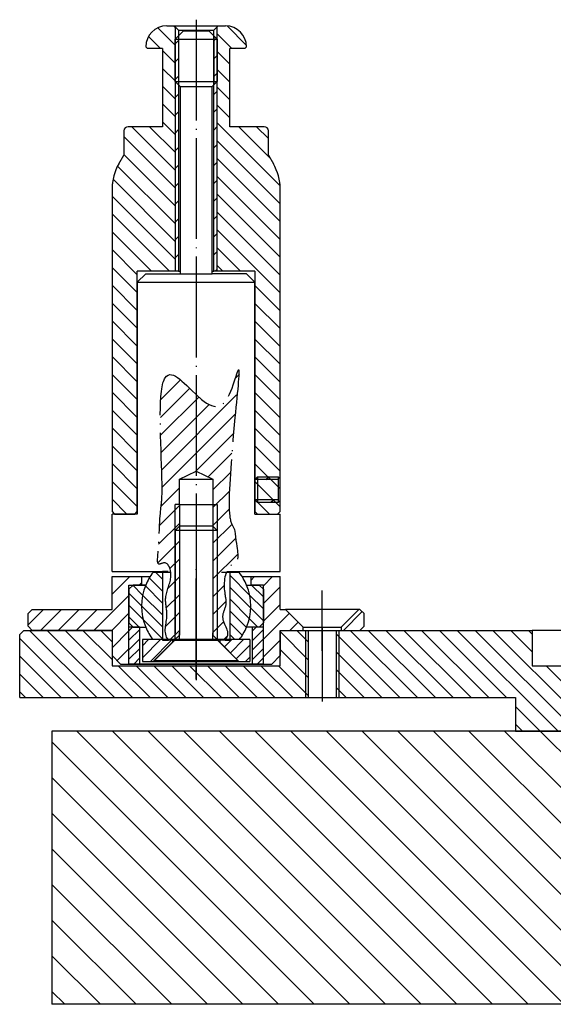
# Model space of a CAD drawing. Extents: x -1765 to 4890, y -3431 to 1272.
# Tile 23 of 189: x -334 to -270, y -2504 to -2387. Entities that reach past the tile are written whole.
import ezdxf

# ---------------------------------------------------------------- set-up
doc = ezdxf.new("R2010")
doc.units = 0
doc.linetypes.add('DOT_CENTER', pattern=[14, 12, -1, 0, -1])
doc.layers.get('0').update_dxf_attribs({"linetype": 'CONTINUOUS'})
doc.layers.add('1', color=7, linetype='CONTINUOUS')
pattern_1 = [(135, (0, 400), (-1.0606601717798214, -1.0606601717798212), [])]
pattern_2 = [(45, (-281.8060238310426, 299.6412016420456), (-1.0606601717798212, 1.0606601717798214), [])]
pattern_3 = [(45, (35.64475495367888, 151.78803662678), (-1.0606601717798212, 1.0606601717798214), [])]
pattern_4 = [(45, (-131.2110263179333, 280.6721068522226), (-0.7071067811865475, 0.7071067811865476), [])]
pattern_5 = [(45, (0, 400), (-0.565685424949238, 0.565685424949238), [])]
pattern_6 = [(135, (0, 400), (-0.7071067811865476, -0.7071067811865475), [])]

# ---------------------------------------------------------------- blocks, each defined once
blk = doc.blocks.new('HEADPLATE_TSK__104', base_point=(-330.1704800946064, -2504.251241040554))
at = {"layer": '1', "linetype": 'CONTINUOUS'}
h = blk.add_hatch(dxfattribs=at)
h.set_pattern_fill('USER', color=1, scale=3, angle=135, pattern_type=0)
h.set_pattern_definition([(135, (0, 400), (-2.121320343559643, -2.1213203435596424), [])])
h.paths.add_polyline_path([(-203.1704800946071, -2471.751241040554), (-217.9992900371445, -2471.751241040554), (-217.9992900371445, -2487.751241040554), (-220.4992900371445, -2488.551241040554), (-222.9992900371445, -2487.751241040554), (-222.9992900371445, -2471.751241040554), (-330.1704800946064, -2471.751241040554), (-330.1704800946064, -2504.251241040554), (-203.1704800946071, -2504.251241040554)])
at = {"color": 1, "linetype": 'CONTINUOUS'}
for p, q in [((-330.1704800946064, -2471.751241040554), (-330.1704800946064, -2504.251241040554)), ((-222.9992900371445, -2471.751241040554), (-330.1704800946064, -2471.751241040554)), ((-203.1704800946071, -2504.251241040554), (-330.1704800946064, -2504.251241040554))]:
    blk.add_line(p, q, dxfattribs=at)
blk = doc.blocks.new('E7018FA__105', base_point=(-94.80712395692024, -2451.751241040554))
blk.add_blockref('HEADPLATE_TSK__104', (-330.1704800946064, -2504.251241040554))
blk = doc.blocks.new('E7018C_512_ASSY__202', base_point=(-220.3000000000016, -2519.751241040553))
blk.add_blockref('E7018FA__105', (-94.80712395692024, -2451.751241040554))
blk = doc.blocks.new('SEC1__203', base_point=(-220.3000000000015, -2519.751241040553))
blk.add_blockref('E7018C_512_ASSY__202', (-220.3000000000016, -2519.751241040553))
blk = doc.blocks.new('SV__204', base_point=(-317.9992900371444, -2442.99146603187))
at = {"layer": '1', "linetype": 'CONTINUOUS'}
h = blk.add_hatch(dxfattribs=at)
h.set_pattern_fill('USER', color=4, scale=1.5, angle=135, pattern_type=0)
h.set_pattern_definition(pattern_1)
h.paths.add_polyline_path([(-299.6492900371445, -2467.751241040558), (-333.9992900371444, -2467.751241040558), (-333.9992900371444, -2460.251241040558), (-333.4992900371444, -2459.751241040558), (-322.9992900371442, -2459.751241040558), (-322.9992900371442, -2463.951241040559), (-302.9992900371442, -2463.951241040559), (-302.9992900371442, -2459.751241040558), (-299.6492900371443, -2459.751241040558)])
h = blk.add_hatch(dxfattribs=at)
h.set_pattern_fill('USER', color=4, scale=1.5, angle=135, pattern_type=0)
h.set_pattern_definition(pattern_1)
h.paths.add_polyline_path([(-249.9992900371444, -2471.751241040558), (-274.9992900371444, -2471.751241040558), (-274.9992900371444, -2467.751241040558), (-296.3492900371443, -2467.751241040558), (-296.3492900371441, -2459.751241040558), (-272.9992900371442, -2459.751241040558), (-272.9992900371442, -2463.951241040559), (-252.9992900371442, -2463.951241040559), (-252.9992900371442, -2459.751241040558), (-249.9992900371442, -2459.751241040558)])
h = blk.add_hatch(dxfattribs=at)
h.set_pattern_fill('USER', color=4, scale=1.5, angle=135, pattern_type=0)
h.set_pattern_definition(pattern_1)
h.paths.add_polyline_path([(-249.6492900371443, -2459.751241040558), (-249.9992900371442, -2459.751241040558), (-249.9992900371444, -2471.751241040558), (-249.6492900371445, -2471.751241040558)])
h = blk.add_hatch(dxfattribs=at)
h.set_pattern_fill('USER', color=4, scale=1.5, angle=135, pattern_type=0)
h.set_pattern_definition(pattern_1)
h.paths.add_polyline_path([(-245.9992900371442, -2459.751241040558), (-246.3492900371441, -2459.751241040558), (-246.3492900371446, -2471.751241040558), (-245.9992900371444, -2471.751241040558)])
h = blk.add_hatch(dxfattribs=at)
h.set_pattern_fill('USER', color=4, scale=1.5, angle=135, pattern_type=0)
h.set_pattern_definition(pattern_1)
h.paths.add_polyline_path([(-226.9992900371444, -2463.251241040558), (-235.9992900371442, -2463.251241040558), (-235.9992900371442, -2459.751241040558), (-245.9992900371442, -2459.751241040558), (-245.9992900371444, -2471.751241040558), (-223.9992900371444, -2471.751241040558), (-223.9992900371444, -2469.251241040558), (-226.9992900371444, -2469.251241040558)])
h = blk.add_hatch(dxfattribs=at)
h.set_pattern_fill('USER', color=4, scale=1.5, angle=135, pattern_type=0)
h.set_pattern_definition(pattern_1)
h.paths.add_polyline_path([(-213.9992900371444, -2469.251241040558), (-216.9992900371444, -2469.251241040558), (-216.9992900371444, -2471.751241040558), (-212.9992900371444, -2471.751241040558), (-212.9992900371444, -2463.751241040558), (-213.4992900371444, -2463.251241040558), (-213.9992900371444, -2463.251241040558)])
at = {"layer": '1', "color": 4, "linetype": 'DOT_CENTER'}
for p, q in [((-312.9992900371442, -2453.666200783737), (-312.9992900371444, -2466.052030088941)), ((-262.9992900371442, -2453.666200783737), (-262.9992900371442, -2477.052030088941)), ((-297.9992900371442, -2459.377821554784), (-297.9992900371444, -2468.20606358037)), ((-247.9992900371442, -2459.377821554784), (-247.9992900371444, -2472.20606358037)), ((-220.4992900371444, -2462.017623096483), (-220.4992900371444, -2473.383911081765))]:
    blk.add_line(p, q, dxfattribs=at)
at = {"layer": '1', "color": 4, "linetype": 'CONTINUOUS'}
for p, q in [((-333.9992900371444, -2460.251241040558), (-333.4992900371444, -2459.751241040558)), ((-333.4992900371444, -2459.751241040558), (-322.9992900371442, -2459.751241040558)), ((-322.9992900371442, -2459.751241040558), (-322.9992900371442, -2463.951241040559)), ((-302.9992900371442, -2463.951241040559), (-302.9992900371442, -2459.751241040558)), ((-302.9992900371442, -2459.751241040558), (-299.6492900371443, -2459.751241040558)), ((-299.9992900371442, -2459.751241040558), (-299.9992900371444, -2467.751241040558)), ((-299.6492900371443, -2459.751241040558), (-299.6492900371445, -2467.751241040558)), ((-299.6492900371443, -2459.751241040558), (-296.3492900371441, -2459.751241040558)), ((-296.3492900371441, -2459.751241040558), (-296.3492900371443, -2467.751241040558)), ((-296.3492900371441, -2459.751241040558), (-272.9992900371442, -2459.751241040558)), ((-295.9992900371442, -2459.751241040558), (-295.9992900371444, -2467.751241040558)), ((-272.9992900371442, -2459.751241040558), (-272.9992900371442, -2463.951241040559)), ((-252.9992900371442, -2459.751241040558), (-272.9992900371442, -2459.751241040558)), ((-252.9992900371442, -2459.751241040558), (-249.9992900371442, -2459.751241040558)), ((-252.9992900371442, -2463.951241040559), (-252.9992900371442, -2459.751241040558)), ((-249.9992900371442, -2459.751241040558), (-249.6492900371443, -2459.751241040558)), ((-249.9992900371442, -2459.751241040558), (-249.9992900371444, -2471.751241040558)), ((-249.6492900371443, -2459.751241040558), (-246.3492900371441, -2459.751241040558)), ((-249.6492900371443, -2459.751241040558), (-249.6492900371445, -2471.751241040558)), ((-245.9992900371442, -2459.751241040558), (-246.3492900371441, -2459.751241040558)), ((-246.3492900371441, -2459.751241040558), (-246.3492900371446, -2471.751241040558)), ((-245.9992900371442, -2459.751241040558), (-245.9992900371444, -2471.751241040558)), ((-235.9992900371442, -2459.751241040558), (-245.9992900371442, -2459.751241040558)), ((-235.9992900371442, -2463.251241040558), (-235.9992900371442, -2459.751241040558)), ((-333.9992900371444, -2467.751241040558), (-333.9992900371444, -2460.251241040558)), ((-226.9992900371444, -2463.251241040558), (-235.9992900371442, -2463.251241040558)), ((-213.9992900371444, -2463.251241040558), (-226.9992900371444, -2463.251241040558)), ((-226.9992900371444, -2463.251241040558), (-226.9992900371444, -2469.251241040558)), ((-213.9992900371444, -2463.251241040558), (-213.9992900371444, -2469.251241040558)), ((-213.4992900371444, -2463.251241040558), (-213.9992900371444, -2463.251241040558)), ((-213.4992900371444, -2463.251241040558), (-212.9992900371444, -2463.751241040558)), ((-322.9992900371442, -2463.951241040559), (-302.9992900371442, -2463.951241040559)), ((-272.9992900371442, -2463.951241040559), (-252.9992900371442, -2463.951241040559)), ((-212.9992900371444, -2463.751241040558), (-212.9992900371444, -2471.751241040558)), ((-333.9992900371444, -2467.751241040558), (-299.6492900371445, -2467.751241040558)), ((-299.6492900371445, -2467.751241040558), (-296.3492900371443, -2467.751241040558)), ((-296.3492900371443, -2467.751241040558), (-274.9992900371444, -2467.751241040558)), ((-274.9992900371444, -2467.751241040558), (-274.9992900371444, -2471.751241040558)), ((-226.9992900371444, -2469.251241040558), (-223.9992900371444, -2469.251241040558)), ((-223.9992900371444, -2469.251241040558), (-216.9992900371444, -2469.251241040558)), ((-223.9992900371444, -2469.251241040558), (-223.9992900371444, -2471.751241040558)), ((-216.9992900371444, -2469.251241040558), (-216.9992900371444, -2471.751241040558)), ((-213.9992900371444, -2469.251241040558), (-216.9992900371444, -2469.251241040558)), ((-274.9992900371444, -2471.751241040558), (-249.9992900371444, -2471.751241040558)), ((-249.9992900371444, -2471.751241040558), (-249.6492900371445, -2471.751241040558)), ((-246.3492900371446, -2471.751241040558), (-249.6492900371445, -2471.751241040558)), ((-246.3492900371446, -2471.751241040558), (-245.9992900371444, -2471.751241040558)), ((-245.9992900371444, -2471.751241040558), (-223.9992900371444, -2471.751241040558)), ((-223.9992900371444, -2471.751241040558), (-216.9992900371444, -2471.751241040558)), ((-216.9992900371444, -2471.751241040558), (-212.9992900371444, -2471.751241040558))]:
    blk.add_line(p, q, dxfattribs=at)
blk = doc.blocks.new('SV__205', base_point=(-334.1186434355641, -2445.320168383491))
at = {"layer": '1', "linetype": 'CONTINUOUS'}
h = blk.add_hatch(dxfattribs=at)
h.set_pattern_fill('USER', color=3, scale=1.5, angle=135, pattern_type=0)
h.set_pattern_definition(pattern_1)
edge = h.paths.add_edge_path()
edge.add_line((-317.0992900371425, -2399.801241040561), (-321.0992900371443, -2399.801241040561))
edge.add_arc((-321.0992900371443, -2400.301241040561), 0.5, 90, 180)
edge.add_line((-321.5992900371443, -2400.301241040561), (-321.5992900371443, -2403.176369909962))
edge.add_line((-321.5992900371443, -2403.176369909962), (-322.1954424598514, -2404.208936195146))
edge.add_arc((-316.9992900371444, -2407.208936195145), 5.999999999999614, 150.0000000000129, 180)
edge.add_line((-322.9992900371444, -2407.208936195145), (-322.9992900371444, -2445.601241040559))
edge.add_line((-322.9992900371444, -2445.601241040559), (-322.6992900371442, -2445.901241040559))
edge.add_line((-322.6992900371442, -2445.901241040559), (-320.2992900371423, -2445.901241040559))
edge.add_line((-320.2992900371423, -2445.901241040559), (-319.9992900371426, -2445.601241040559))
edge.add_line((-319.9992900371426, -2445.601241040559), (-319.9992900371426, -2417.001241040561))
edge.add_line((-319.9992900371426, -2417.001241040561), (-315.4992900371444, -2417.001241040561))
edge.add_line((-315.4992900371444, -2417.001241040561), (-315.4992900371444, -2387.901241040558))
edge.add_line((-315.4992900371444, -2387.901241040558), (-315.5992900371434, -2387.80124104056))
edge.add_line((-315.5992900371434, -2387.80124104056), (-316.4992900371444, -2387.80124104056))
edge.add_arc((-316.4992900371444, -2390.30124104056), 2.5, 90, 179.9999999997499)
edge.add_line((-318.9992900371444, -2390.301241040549), (-318.7992900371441, -2390.501241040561))
edge.add_line((-318.7992900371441, -2390.501241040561), (-316.9992900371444, -2390.50124104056))
edge.add_line((-316.9992900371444, -2390.50124104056), (-316.9992900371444, -2399.801241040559))
edge.add_line((-316.9992900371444, -2399.801241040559), (-317.0992900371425, -2399.801241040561))
h = blk.add_hatch(dxfattribs=at)
h.set_pattern_fill('USER', color=3, scale=1.5, angle=45, pattern_type=0)
h.set_pattern_definition(pattern_2)
h.paths.add_polyline_path([(-315.0992900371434, -2388.30124104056), (-315.0992900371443, -2417.001241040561), (-315.4992900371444, -2417.001241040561), (-315.4992900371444, -2387.901241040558)])
h = blk.add_hatch(dxfattribs=at)
h.set_pattern_fill('USER', color=3, scale=1.5, angle=45, pattern_type=0)
h.set_pattern_definition(pattern_2)
h.paths.add_polyline_path([(-310.8992900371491, -2388.30124104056), (-310.899290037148, -2417.001241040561), (-310.4992900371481, -2417.001241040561), (-310.4992900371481, -2387.901241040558)])
h = blk.add_hatch(dxfattribs=at)
h.set_pattern_fill('USER', color=3, scale=1.5, angle=135, pattern_type=0)
h.set_pattern_definition(pattern_1)
edge = h.paths.add_edge_path()
edge.add_line((-308.89929003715, -2399.801241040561), (-304.8992900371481, -2399.801241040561))
edge.add_arc((-304.8992900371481, -2400.301241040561), 0.5, 360, 450, ccw=False)
edge.add_line((-304.3992900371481, -2400.301241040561), (-304.3992900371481, -2403.176369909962))
edge.add_line((-304.3992900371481, -2403.176369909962), (-303.8031376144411, -2404.208936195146))
edge.add_arc((-308.9992900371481, -2407.208936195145), 6, 360, 389.9999999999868, ccw=False)
edge.add_line((-302.9992900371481, -2407.208936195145), (-302.9992900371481, -2445.601241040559))
edge.add_line((-302.9992900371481, -2445.601241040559), (-303.2992900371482, -2445.901241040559))
edge.add_line((-303.2992900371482, -2445.901241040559), (-305.6992900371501, -2445.901241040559))
edge.add_line((-305.6992900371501, -2445.901241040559), (-305.9992900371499, -2445.601241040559))
edge.add_line((-305.9992900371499, -2445.601241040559), (-305.9992900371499, -2417.001241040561))
edge.add_line((-305.9992900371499, -2417.001241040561), (-310.4992900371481, -2417.001241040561))
edge.add_line((-310.4992900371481, -2417.001241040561), (-310.4992900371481, -2387.901241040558))
edge.add_line((-310.4992900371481, -2387.901241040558), (-310.3992900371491, -2387.80124104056))
edge.add_line((-310.3992900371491, -2387.80124104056), (-309.4992900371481, -2387.80124104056))
edge.add_arc((-309.4992900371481, -2390.30124104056), 2.5, 360.0000000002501, 450, ccw=False)
edge.add_line((-306.9992900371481, -2390.301241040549), (-307.1992900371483, -2390.501241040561))
edge.add_line((-307.1992900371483, -2390.501241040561), (-308.9992900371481, -2390.50124104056))
edge.add_line((-308.9992900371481, -2390.50124104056), (-308.9992900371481, -2399.801241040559))
edge.add_line((-308.9992900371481, -2399.801241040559), (-308.89929003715, -2399.801241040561))
at = {"layer": '1', "color": 3, "linetype": 'CONTINUOUS'}
for p, q in [((-316.4992900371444, -2387.80124104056), (-315.5992900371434, -2387.80124104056)), ((-315.5992900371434, -2387.80124104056), (-312.9992900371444, -2387.80124104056)), ((-315.5992900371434, -2387.80124104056), (-315.4992900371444, -2387.901241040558)), ((-315.4992900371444, -2387.901241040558), (-315.4992900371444, -2417.001241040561)), ((-315.4992900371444, -2387.901241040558), (-315.0992900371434, -2388.30124104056)), ((-312.9992900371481, -2387.80124104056), (-310.3992900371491, -2387.80124104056)), ((-310.8992900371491, -2388.30124104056), (-310.4992900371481, -2387.901241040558)), ((-310.4992900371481, -2387.901241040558), (-310.3992900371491, -2387.80124104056)), ((-310.4992900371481, -2417.001241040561), (-310.4992900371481, -2387.901241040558)), ((-310.3992900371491, -2387.80124104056), (-309.4992900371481, -2387.80124104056)), ((-315.0992900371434, -2388.30124104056), (-315.0992900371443, -2417.001241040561)), ((-315.0992900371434, -2388.30124104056), (-312.9992900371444, -2388.301241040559)), ((-312.9992900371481, -2388.301241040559), (-310.8992900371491, -2388.30124104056)), ((-310.899290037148, -2417.001241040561), (-310.8992900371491, -2388.30124104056)), ((-318.9992900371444, -2390.301241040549), (-318.9992900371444, -2390.30124104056)), ((-318.9992900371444, -2390.301241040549), (-318.7992900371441, -2390.501241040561)), ((-318.9992900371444, -2390.30124104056), (-318.9992900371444, -2390.301241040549)), ((-316.9992900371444, -2390.50124104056), (-318.7992900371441, -2390.501241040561)), ((-316.9992900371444, -2390.50124104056), (-316.9992900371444, -2399.801241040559)), ((-308.9992900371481, -2399.801241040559), (-308.9992900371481, -2390.50124104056)), ((-307.1992900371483, -2390.501241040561), (-308.9992900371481, -2390.50124104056)), ((-307.1992900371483, -2390.501241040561), (-306.9992900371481, -2390.301241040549)), ((-306.9992900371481, -2390.30124104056), (-306.9992900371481, -2390.301241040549)), ((-306.9992900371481, -2390.301241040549), (-306.9992900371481, -2390.30124104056)), ((-317.0992900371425, -2399.801241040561), (-321.0992900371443, -2399.801241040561)), ((-316.9992900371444, -2399.801241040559), (-317.0992900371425, -2399.801241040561)), ((-316.9992900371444, -2399.801241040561), (-316.9992900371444, -2399.801241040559)), ((-316.9992900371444, -2399.801241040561), (-316.9992900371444, -2399.801241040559)), ((-316.9992900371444, -2399.801241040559), (-316.9992900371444, -2399.801241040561)), ((-316.9992900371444, -2399.801241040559), (-316.9992900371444, -2399.801241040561)), ((-308.9992900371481, -2399.801241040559), (-308.9992900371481, -2399.801241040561)), ((-308.9992900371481, -2399.801241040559), (-308.9992900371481, -2399.801241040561)), ((-308.9992900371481, -2399.801241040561), (-308.9992900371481, -2399.801241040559)), ((-308.9992900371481, -2399.801241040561), (-308.9992900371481, -2399.801241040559)), ((-308.89929003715, -2399.801241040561), (-308.9992900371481, -2399.801241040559)), ((-304.8992900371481, -2399.801241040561), (-308.89929003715, -2399.801241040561)), ((-321.5992900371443, -2400.301241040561), (-321.5992900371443, -2403.176369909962)), ((-304.3992900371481, -2403.176369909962), (-304.3992900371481, -2400.301241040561)), ((-322.1954424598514, -2404.208936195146), (-321.5992900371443, -2403.176369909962)), ((-304.3992900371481, -2403.176369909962), (-303.8031376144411, -2404.208936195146)), ((-322.9992900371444, -2406.601241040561), (-322.9992900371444, -2406.654699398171)), ((-302.9992900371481, -2406.654699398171), (-302.9992900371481, -2406.601241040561)), ((-322.9992900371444, -2407.208936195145), (-322.9992900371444, -2445.601241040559)), ((-302.9992900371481, -2445.601241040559), (-302.9992900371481, -2407.208936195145)), ((-315.4992900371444, -2417.001241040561), (-319.9992900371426, -2417.001241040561)), ((-319.9992900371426, -2445.601241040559), (-319.9992900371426, -2417.001241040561)), ((-315.0992900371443, -2417.001241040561), (-315.4992900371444, -2417.001241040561)), ((-315.0992900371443, -2417.001241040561), (-314.8992900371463, -2417.001241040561)), ((-311.0992900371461, -2417.001241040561), (-310.899290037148, -2417.001241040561)), ((-310.4992900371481, -2417.001241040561), (-310.899290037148, -2417.001241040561)), ((-305.9992900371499, -2417.001241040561), (-310.4992900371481, -2417.001241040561)), ((-305.9992900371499, -2417.001241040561), (-305.9992900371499, -2445.601241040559)), ((-322.9992900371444, -2445.601241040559), (-322.6992900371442, -2445.901241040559)), ((-320.2992900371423, -2445.901241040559), (-319.9992900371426, -2445.601241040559)), ((-305.9992900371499, -2445.601241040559), (-305.6992900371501, -2445.901241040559)), ((-303.2992900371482, -2445.901241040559), (-302.9992900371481, -2445.601241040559)), ((-322.6992900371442, -2445.901241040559), (-320.2992900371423, -2445.901241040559)), ((-305.6992900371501, -2445.901241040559), (-303.2992900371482, -2445.901241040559))]:
    blk.add_line(p, q, dxfattribs=at)
for centre, radius, start, end in [((-316.4992900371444, -2390.30124104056), 2.5, 90, 179.9999999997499), ((-309.4992900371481, -2390.30124104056), 2.5, 2.5013e-10, 90), ((-321.0992900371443, -2400.301241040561), 0.5, 90, 180), ((-304.8992900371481, -2400.301241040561), 0.5, 0, 90), ((-316.9992900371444, -2407.208936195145), 5.99999999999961, 150.0000000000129, 180), ((-308.9992900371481, -2407.208936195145), 6, 0, 29.99999999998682)]:
    blk.add_arc(centre, radius, start, end, dxfattribs=at)
blk = doc.blocks.new('SV__206', base_point=(-312.9992900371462, -2403.80124104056))
at = {"layer": '1', "linetype": 'CONTINUOUS'}
h = blk.add_hatch(dxfattribs=at)
h.set_pattern_fill('USER', color=1, scale=1.5, angle=45, pattern_type=0)
h.set_pattern_definition([(45, (231.6863785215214, 293.112088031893), (-1.0606601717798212, 1.0606601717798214), [])])
edge = h.paths.add_edge_path()
edge.add_line((-316.299132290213, -2460.901241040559), (-315.5992900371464, -2460.901241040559))
edge.add_line((-315.5992900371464, -2460.901241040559), (-314.9992900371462, -2460.301241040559))
edge.add_line((-314.9992900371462, -2460.301241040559), (-314.9992900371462, -2444.751241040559))
edge.add_line((-314.9992900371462, -2444.751241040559), (-314.9992900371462, -2441.751241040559))
edge.add_line((-314.9992900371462, -2441.751241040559), (-312.9992900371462, -2440.807865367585))
edge.add_line((-312.9992900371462, -2440.807865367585), (-310.9992900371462, -2441.751241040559))
edge.add_line((-310.9992900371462, -2441.751241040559), (-310.9992900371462, -2460.301241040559))
edge.add_line((-310.9992900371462, -2460.301241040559), (-310.3992900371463, -2460.901241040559))
edge.add_line((-310.3992900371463, -2460.901241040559), (-309.5497020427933, -2460.901241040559))
edge.add_spline(control_points=[(-309.5497020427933, -2460.901241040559), (-309.00319108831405, -2460.2635946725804), (-309.4690697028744, -2459.3780229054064), (-309.9502676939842, -2458.220644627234), (-309.70167527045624, -2457.4265470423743), (-309.4335273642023, -2456.7465082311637), (-309.46749262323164, -2455.9884632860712), (-309.6854140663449, -2454.8992117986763), (-309.7357776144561, -2453.4267647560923), (-309.1043607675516, -2452.1460964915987), (-308.45674221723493, -2451.6908083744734), (-308.1162812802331, -2451.4372714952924), (-307.96125278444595, -2450.7259175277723), (-308.27822362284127, -2449.5173429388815), (-308.1363846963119, -2448.12649779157), (-308.85059796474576, -2447.046136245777), (-309.10395024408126, -2445.71495804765), (-309.06506236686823, -2443.5547648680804), (-308.90479276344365, -2440.5334614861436), (-308.6493272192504, -2437.1082679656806), (-308.2401810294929, -2433.8179535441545), (-308.25276335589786, -2431.091580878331), (-307.65370848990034, -2429.5701125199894), (-308.14293249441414, -2428.484710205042), (-308.3674098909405, -2430.3374302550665), (-308.86078748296, -2431.1350852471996), (-309.3779347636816, -2432.5750897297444), (-310.61533653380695, -2433.3098725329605), (-311.8970813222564, -2432.6689066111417), (-312.97417224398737, -2431.727193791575), (-314.0862840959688, -2430.6159237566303), (-315.0123777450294, -2429.734259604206), (-316.16241849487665, -2429.0646800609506), (-317.1818654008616, -2430.2738211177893), (-317.19867626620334, -2432.2403204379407), (-317.303500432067, -2435.0399644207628), (-317.1663300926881, -2438.2607858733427), (-317.0795497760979, -2441.301989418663), (-317.00501006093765, -2443.442572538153), (-317.1589117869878, -2444.8193543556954), (-317.29462816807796, -2446.070462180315), (-317.34852303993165, -2447.8213269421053), (-317.52152245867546, -2449.6904413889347), (-317.49814084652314, -2450.9059450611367), (-317.69758780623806, -2451.734105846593), (-317.13209544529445, -2451.8875579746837), (-316.59227800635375, -2451.53658652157), (-316.0302998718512, -2452.369314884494), (-315.9346294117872, -2453.370298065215), (-316.2866002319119, -2454.586877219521), (-316.69406102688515, -2455.764916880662), (-316.5780585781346, -2456.9087213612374), (-316.32443996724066, -2458.5924619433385), (-316.99525528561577, -2459.945391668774), (-316.299132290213, -2460.901241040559)], knot_values=[0, 0, 0, 0, 1.9498316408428, 2.89553066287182, 3.61290988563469, 4.35755221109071, 5.0823040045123, 5.83782253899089, 7.70428766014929, 9.42948111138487, 9.77185134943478, 10.08690605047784, 10.67119081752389, 11.78194128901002, 13.86452571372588, 14.57980330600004, 15.58535210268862, 17.8628422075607, 21.05866587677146, 24.66298182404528, 28.15802834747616, 31.02408407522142, 32.74144431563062, 32.97494305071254, 34.01228434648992, 35.58225840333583, 37.03595200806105, 38.19579368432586, 39.41195732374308, 40.95146204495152, 42.59340975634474, 44.02719252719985, 45.01180051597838, 45.94910358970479, 47.98517825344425, 50.8965914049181, 54.35732613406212, 57.64520978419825, 60.03589846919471, 60.76071429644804, 61.79985671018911, 63.80513068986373, 66.05676460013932, 67.25514076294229, 67.76474027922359, 68.13322167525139, 68.69109814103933, 69.42432047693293, 70.474228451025, 71.80601103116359, 73.1362811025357, 74.17243416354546, 75.20480206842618, 78.22491359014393, 78.22491359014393, 78.22491359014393, 78.22491359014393], degree=3, periodic=0)
at = {"layer": '1', "color": 1, "linetype": 'DOT_CENTER'}
blk.add_line((-312.9992900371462, -2387.064065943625), (-312.9992900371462, -2462.584375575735), dxfattribs=at)
at = {"layer": '1', "color": 7, "linetype": 'CONTINUOUS'}
for p, q in [((-315.4992900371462, -2389.40124104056), (-314.4992900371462, -2388.40124104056)), ((-315.4992900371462, -2389.40124104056), (-310.4992900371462, -2389.40124104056)), ((-315.4992900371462, -2394.40124104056), (-315.4992900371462, -2389.40124104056)), ((-314.4992900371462, -2388.40124104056), (-311.4992900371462, -2388.40124104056)), ((-310.4992900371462, -2389.40124104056), (-311.4992900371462, -2388.40124104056)), ((-310.4992900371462, -2389.40124104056), (-310.4992900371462, -2394.40124104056)), ((-315.4992900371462, -2394.40124104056), (-310.4992900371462, -2394.40124104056)), ((-315.4992900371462, -2394.40124104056), (-314.8992900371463, -2395.00124104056)), ((-314.8992900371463, -2395.00124104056), (-311.0992900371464, -2395.00124104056)), ((-314.8992900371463, -2395.00124104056), (-314.8992900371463, -2417.30124104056)), ((-311.0992900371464, -2395.00124104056), (-310.4992900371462, -2394.40124104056)), ((-311.0992900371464, -2417.30124104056), (-311.0992900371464, -2395.00124104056)), ((-318.9992900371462, -2417.30124104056), (-319.9992900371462, -2418.30124104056)), ((-318.9992900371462, -2417.30124104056), (-314.8992900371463, -2417.30124104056)), ((-314.8992900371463, -2417.30124104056), (-311.0992900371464, -2417.30124104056)), ((-306.9992900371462, -2417.30124104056), (-311.0992900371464, -2417.30124104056)), ((-306.9992900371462, -2417.30124104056), (-305.9992900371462, -2418.30124104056)), ((-319.9992900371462, -2418.30124104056), (-319.9992900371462, -2445.901241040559)), ((-319.9992900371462, -2418.30124104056), (-305.9992900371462, -2418.30124104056)), ((-305.9992900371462, -2445.901241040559), (-305.9992900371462, -2418.30124104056)), ((-314.9992900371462, -2441.751241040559), (-312.9992900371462, -2440.807865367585)), ((-312.9992900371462, -2440.807865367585), (-310.9992900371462, -2441.751241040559)), ((-314.9992900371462, -2441.751241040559), (-310.9992900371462, -2441.751241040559)), ((-314.9992900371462, -2444.751241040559), (-314.9992900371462, -2441.751241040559)), ((-310.9992900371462, -2441.751241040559), (-310.9992900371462, -2460.301241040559)), ((-314.9992900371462, -2444.751241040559), (-315.4992900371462, -2444.751241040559)), ((-314.9992900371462, -2444.751241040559), (-310.9992900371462, -2444.751241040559)), ((-314.9992900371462, -2444.751241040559), (-314.9992900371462, -2460.301241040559)), ((-310.9992900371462, -2444.751241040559), (-310.4992900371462, -2444.751241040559)), ((-322.9992900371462, -2452.751241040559), (-322.9992900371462, -2445.901241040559)), ((-319.9992900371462, -2445.901241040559), (-322.9992900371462, -2445.901241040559)), ((-305.9992900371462, -2445.901241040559), (-302.9992900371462, -2445.901241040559)), ((-302.9992900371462, -2452.751241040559), (-302.9992900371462, -2445.901241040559)), ((-322.9992900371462, -2452.751241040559), (-316.9992900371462, -2452.751241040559)), ((-316.9992900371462, -2452.751241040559), (-316.9992900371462, -2460.901241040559)), ((-316.3235386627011, -2452.751241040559), (-316.9992900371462, -2452.751241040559)), ((-309.3541454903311, -2452.751241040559), (-308.9992900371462, -2452.751241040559)), ((-308.9992900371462, -2452.751241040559), (-308.9992900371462, -2460.901241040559)), ((-308.9992900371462, -2452.751241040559), (-302.9992900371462, -2452.751241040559)), ((-316.9992900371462, -2460.901241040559), (-316.299132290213, -2460.901241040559)), ((-315.5992900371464, -2460.901241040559), (-316.299132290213, -2460.901241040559)), ((-315.5992900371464, -2460.901241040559), (-314.9992900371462, -2460.301241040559)), ((-315.5992900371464, -2460.901241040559), (-310.3992900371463, -2460.901241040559)), ((-310.3992900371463, -2460.901241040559), (-310.9992900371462, -2460.301241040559)), ((-309.5497020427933, -2460.901241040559), (-310.3992900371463, -2460.901241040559)), ((-309.5497020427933, -2460.901241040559), (-308.9992900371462, -2460.901241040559))]:
    blk.add_line(p, q, dxfattribs=at)
at = {"layer": '1', "color": 1, "linetype": 'CONTINUOUS'}
for p, q in [((-315.0992900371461, -2389.002201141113), (-315.0992900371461, -2394.80124104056)), ((-310.8992900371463, -2389.000010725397), (-310.8992900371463, -2394.80124104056)), ((-315.4992900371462, -2460.801241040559), (-315.4992900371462, -2444.751241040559)), ((-310.4992900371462, -2444.751241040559), (-310.4992900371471, -2447.251241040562)), ((-310.4992900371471, -2447.251241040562), (-310.4992900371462, -2460.801241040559))]:
    blk.add_line(p, q, dxfattribs=at)
at = {"layer": '1', "color": 1, "linetype": 'DOT_CENTER'}
blk.add_open_spline([(-316.299132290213, -2460.901241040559), (-317.000229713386, -2459.991591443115), (-316.1542028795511, -2458.253325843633), (-316.9437432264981, -2455.738842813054), (-315.6154629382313, -2453.379902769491), (-316.5343695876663, -2451.13691776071), (-317.8067035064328, -2452.420473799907), (-317.5126877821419, -2450.646829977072), (-317.3663589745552, -2447.751241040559), (-317.2512773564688, -2445.046896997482), (-316.7573010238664, -2443.996555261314), (-318.6170831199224, -2419.696072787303), (-310.1956901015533, -2440.192084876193), (-306.9228476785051, -2422.51952834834), (-309.7877258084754, -2446.092828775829), (-308.6505604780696, -2447.300258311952), (-308.4341147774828, -2447.751241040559), (-308.1081426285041, -2450.430431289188), (-307.7537184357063, -2451.275522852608), (-309.6078595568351, -2452.373124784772), (-309.8366568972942, -2454.589760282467), (-309.2759466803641, -2456.732406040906), (-310.4246999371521, -2458.627625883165), (-308.7276117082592, -2459.933375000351), (-309.5497020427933, -2460.901241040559)], degree=3, knots=[33.21512683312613, 33.21512683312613, 33.21512683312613, 33.21512683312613, 36.25567813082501, 38.30905729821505, 40.8178661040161, 43.00375318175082, 44.94720576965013, 46.43487580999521, 46.43487580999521, 46.43487580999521, 47.60486740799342, 50.99497912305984, 58.94848124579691, 62.21318303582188, 66.79790088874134, 68.05327293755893, 68.05327293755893, 68.05327293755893, 69.9438918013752, 70.60622805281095, 74.03107683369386, 75.43919452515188, 76.8442218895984, 79.65000264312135, 79.65000264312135, 79.65000264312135, 79.65000264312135], dxfattribs=at)
blk = doc.blocks.new('FLANGE_FRONT__207', base_point=(-238.103854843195, -2518.243656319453))
at = {"layer": '1', "linetype": 'CONTINUOUS'}
h = blk.add_hatch(dxfattribs=at)
h.set_pattern_fill('USER', color=1, scale=1.5, angle=45, pattern_type=0)
h.set_pattern_definition(pattern_3)
h.paths.add_polyline_path([(-332.9992900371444, -2457.751241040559), (-332.4992900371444, -2457.251241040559), (-322.9992900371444, -2457.251241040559), (-322.9992900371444, -2453.351241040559), (-319.4992900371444, -2453.351241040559), (-319.4992900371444, -2454.351241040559), (-320.9992900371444, -2454.351241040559), (-320.9992900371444, -2463.751241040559), (-321.9992900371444, -2463.751241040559), (-322.9992900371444, -2462.751241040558), (-322.9992900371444, -2459.751241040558), (-332.4992900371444, -2459.751241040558), (-332.9992900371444, -2459.251241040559)])
h = blk.add_hatch(dxfattribs=at)
h.set_pattern_fill('USER', color=1, scale=1.5, angle=45, pattern_type=0)
h.set_pattern_definition(pattern_3)
h.paths.add_polyline_path([(-304.9992900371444, -2454.351241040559), (-306.4992900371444, -2454.351241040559), (-306.4992900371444, -2453.351241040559), (-302.9992900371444, -2453.351241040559), (-302.9992900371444, -2457.251241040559), (-302.3492900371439, -2457.251241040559), (-300.249290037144, -2459.351241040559), (-300.249290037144, -2459.751241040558), (-302.999290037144, -2459.751241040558), (-302.9992900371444, -2462.751241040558), (-303.9992900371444, -2463.751241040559), (-304.9992900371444, -2463.751241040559)])
h = blk.add_hatch(dxfattribs=at)
h.set_pattern_fill('USER', color=1, scale=1.5, angle=45, pattern_type=0)
h.set_pattern_definition(pattern_3)
h.paths.add_polyline_path([(-293.6492900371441, -2457.251241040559), (-293.4992900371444, -2457.251241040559), (-292.9992900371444, -2457.751241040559), (-292.9992900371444, -2459.251241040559), (-293.4992900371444, -2459.751241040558), (-295.749290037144, -2459.751241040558), (-295.749290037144, -2459.351241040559)])
at = {"layer": '1', "color": 1, "linetype": 'DOT_CENTER'}
for p, q in [((-312.9992900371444, -2465.557294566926), (-312.9992900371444, -2452.318800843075)), ((-297.999290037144, -2462.168585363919), (-297.999290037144, -2454.997109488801))]:
    blk.add_line(p, q, dxfattribs=at)
at = {"layer": '1', "color": 7, "linetype": 'CONTINUOUS'}
for p, q in [((-322.9992900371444, -2457.251241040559), (-322.9992900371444, -2453.351241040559)), ((-322.9992900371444, -2453.351241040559), (-319.4992900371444, -2453.351241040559)), ((-319.4992900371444, -2453.351241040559), (-318.4765156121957, -2453.351241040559)), ((-319.4992900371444, -2453.351241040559), (-319.4992900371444, -2454.351241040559)), ((-307.5220644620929, -2453.351241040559), (-306.4992900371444, -2453.351241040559)), ((-306.4992900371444, -2453.351241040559), (-302.9992900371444, -2453.351241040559)), ((-306.4992900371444, -2453.351241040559), (-306.4992900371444, -2454.351241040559)), ((-302.9992900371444, -2457.251241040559), (-302.9992900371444, -2453.351241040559)), ((-320.9992900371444, -2463.751241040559), (-320.9992900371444, -2454.351241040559)), ((-320.9992900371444, -2454.351241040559), (-319.4992900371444, -2454.351241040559)), ((-319.4992900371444, -2454.351241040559), (-318.999290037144, -2454.351241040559)), ((-306.9992900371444, -2454.351241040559), (-306.4992900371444, -2454.351241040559)), ((-304.9992900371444, -2454.351241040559), (-306.4992900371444, -2454.351241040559)), ((-304.9992900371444, -2463.751241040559), (-304.9992900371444, -2454.351241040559)), ((-332.4992900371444, -2457.251241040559), (-332.9992900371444, -2457.751241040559)), ((-332.4992900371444, -2457.251241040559), (-322.9992900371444, -2457.251241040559)), ((-302.9992900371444, -2457.251241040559), (-302.3492900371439, -2457.251241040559)), ((-293.6492900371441, -2457.251241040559), (-302.3492900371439, -2457.251241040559)), ((-300.249290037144, -2459.351241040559), (-302.3492900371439, -2457.251241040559)), ((-293.6492900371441, -2457.251241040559), (-295.749290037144, -2459.351241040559)), ((-293.4992900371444, -2457.251241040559), (-293.6492900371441, -2457.251241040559)), ((-332.9992900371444, -2459.251241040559), (-332.9992900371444, -2457.751241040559)), ((-292.9992900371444, -2459.251241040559), (-292.9992900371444, -2457.751241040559)), ((-332.4992900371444, -2459.751241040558), (-332.9992900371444, -2459.251241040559)), ((-322.9992900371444, -2459.751241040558), (-332.4992900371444, -2459.751241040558)), ((-322.9992900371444, -2459.751241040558), (-322.9992900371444, -2462.751241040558)), ((-302.999290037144, -2459.751241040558), (-300.249290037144, -2459.751241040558)), ((-302.999290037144, -2459.751241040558), (-302.9992900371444, -2462.751241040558)), ((-300.249290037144, -2459.351241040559), (-295.749290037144, -2459.351241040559)), ((-300.249290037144, -2459.751241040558), (-300.249290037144, -2459.351241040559)), ((-300.249290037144, -2459.751241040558), (-295.749290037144, -2459.751241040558)), ((-295.749290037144, -2459.351241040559), (-295.749290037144, -2459.751241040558)), ((-295.749290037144, -2459.751241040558), (-293.4992900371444, -2459.751241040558)), ((-293.4992900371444, -2459.751241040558), (-292.9992900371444, -2459.251241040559)), ((-321.9992900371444, -2463.751241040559), (-322.9992900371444, -2462.751241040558)), ((-303.9992900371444, -2463.751241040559), (-302.9992900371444, -2462.751241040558)), ((-321.9992900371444, -2463.751241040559), (-320.9992900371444, -2463.751241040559)), ((-320.9992900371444, -2463.751241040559), (-304.9992900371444, -2463.751241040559)), ((-304.9992900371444, -2463.751241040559), (-303.9992900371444, -2463.751241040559))]:
    blk.add_line(p, q, dxfattribs=at)
at = {"layer": '1', "color": 7, "linetype": 'DOT_CENTER'}
blk.add_line((-293.4992900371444, -2457.251241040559), (-292.9992900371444, -2457.751241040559), dxfattribs=at)
blk = doc.blocks.new('DISK_FRONT__208', base_point=(-308.7212727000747, -2434.692228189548))
at = {"layer": '1', "linetype": 'CONTINUOUS'}
h = blk.add_hatch(dxfattribs=at)
h.set_pattern_fill('USER', color=1, angle=45, pattern_type=0)
h.set_pattern_definition(pattern_4)
h.paths.add_polyline_path([(-315.799290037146, -2461.151241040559), (-318.0992900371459, -2463.451241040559), (-319.3992900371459, -2463.451241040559), (-319.3992900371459, -2460.851241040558), (-315.799290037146, -2460.851241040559)])
h = blk.add_hatch(dxfattribs=at)
h.set_pattern_fill('USER', color=1, angle=45, pattern_type=0)
h.set_pattern_definition(pattern_4)
h.paths.add_polyline_path([(-306.5992900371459, -2460.851241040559), (-306.5992900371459, -2463.451241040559), (-307.8992900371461, -2463.451241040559), (-310.1992900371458, -2461.151241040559), (-310.1992900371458, -2460.851241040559)])
at = {"layer": '1', "color": 1, "linetype": 'DOT_CENTER'}
blk.add_line((-312.9992900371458, -2459.309269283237), (-312.9992900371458, -2464.350064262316), dxfattribs=at)
at = {"layer": '1', "color": 7, "linetype": 'CONTINUOUS'}
for p, q in [((-319.3992900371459, -2460.851241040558), (-319.3992900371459, -2463.451241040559)), ((-315.799290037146, -2460.851241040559), (-319.3992900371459, -2460.851241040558)), ((-315.799290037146, -2460.851241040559), (-315.799290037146, -2461.151241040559)), ((-310.1992900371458, -2460.851241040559), (-315.799290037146, -2460.851241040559)), ((-310.1992900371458, -2460.851241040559), (-310.1992900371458, -2461.151241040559)), ((-306.5992900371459, -2460.851241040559), (-310.1992900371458, -2460.851241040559)), ((-306.5992900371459, -2460.851241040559), (-306.5992900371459, -2463.451241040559)), ((-315.799290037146, -2461.151241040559), (-318.0992900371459, -2463.451241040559)), ((-307.8992900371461, -2463.451241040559), (-310.1992900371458, -2461.151241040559)), ((-319.3992900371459, -2463.451241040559), (-318.0992900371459, -2463.451241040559)), ((-318.0992900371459, -2463.451241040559), (-307.8992900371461, -2463.451241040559)), ((-307.8992900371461, -2463.451241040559), (-306.5992900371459, -2463.451241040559))]:
    blk.add_line(p, q, dxfattribs=at)
blk = doc.blocks.new('POD__209', base_point=(-337.0235675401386, -2430.628328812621))
at = {"layer": '1', "linetype": 'CONTINUOUS'}
h = blk.add_hatch(dxfattribs=at)
h.set_pattern_fill('USER', color=1, scale=0.8, angle=45, pattern_type=0)
h.set_pattern_definition(pattern_5)
h.paths.add_polyline_path([(-319.6992900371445, -2463.751241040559), (-320.9992900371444, -2463.751241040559), (-320.9992900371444, -2459.351241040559), (-319.6992900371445, -2459.351241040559)])
h = blk.add_hatch(dxfattribs=at)
h.set_pattern_fill('USER', color=1, scale=0.8, angle=45, pattern_type=0)
h.set_pattern_definition(pattern_5)
h.paths.add_polyline_path([(-304.9992900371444, -2463.751241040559), (-306.2992900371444, -2463.751241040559), (-306.2992900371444, -2459.351241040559), (-304.9992900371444, -2459.351241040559)])
at = {"layer": '1', "color": 7, "linetype": 'CONTINUOUS'}
for p, q in [((-319.6992900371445, -2459.351241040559), (-320.9992900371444, -2459.351241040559)), ((-320.9992900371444, -2463.751241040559), (-320.9992900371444, -2459.351241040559)), ((-319.6992900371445, -2463.751241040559), (-319.6992900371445, -2459.351241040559)), ((-304.9992900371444, -2459.351241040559), (-306.2992900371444, -2459.351241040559)), ((-306.2992900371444, -2463.751241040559), (-306.2992900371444, -2459.351241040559)), ((-304.9992900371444, -2463.751241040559), (-304.9992900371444, -2459.351241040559)), ((-319.6992900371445, -2463.751241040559), (-320.9992900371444, -2463.751241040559)), ((-306.2992900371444, -2463.751241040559), (-319.6992900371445, -2463.751241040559)), ((-304.9992900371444, -2463.751241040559), (-306.2992900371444, -2463.751241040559))]:
    blk.add_line(p, q, dxfattribs=at)
blk = doc.blocks.new('IMBU_SCHRAUBE-M3X4__210', base_point=(-305.9992900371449, -2424.501241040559))
at = {"layer": '1', "linetype": 'CONTINUOUS'}
h = blk.add_hatch(dxfattribs=at)
h.set_pattern_fill('USER', color=1, scale=1.5, angle=45, pattern_type=0)
h.set_pattern_definition([(45, (0, 400), (-1.0606601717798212, 1.0606601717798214), [])])
h.paths.add_polyline_path([(-303.4992900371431, -2441.801241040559), (-303.1992900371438, -2441.801241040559), (-303.1992900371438, -2441.501241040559), (-303.4992900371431, -2441.501241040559), (-305.6992900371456, -2441.501241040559), (-305.6992900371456, -2441.801241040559)])
h = blk.add_hatch(dxfattribs=at)
h.set_pattern_fill('USER', color=1, scale=1.5, angle=45, pattern_type=0)
h.set_pattern_definition([(45, (27.4443945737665, 441.1048804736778), (-1.0606601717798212, 1.0606601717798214), [])])
h.paths.add_polyline_path([(-303.4992900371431, -2444.501241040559), (-303.1992900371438, -2444.501241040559), (-303.1992900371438, -2444.201241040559), (-303.4992900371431, -2444.201241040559), (-305.6992900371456, -2444.201241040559), (-305.6992900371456, -2444.501241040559)])
at = {"layer": '1', "color": 7, "linetype": 'CONTINUOUS'}
for p, q in [((-305.6992900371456, -2441.501241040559), (-305.9992900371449, -2441.801241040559)), ((-305.6992900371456, -2441.801241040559), (-305.9992900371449, -2441.801241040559)), ((-305.9992900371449, -2441.801241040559), (-305.9992900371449, -2444.201241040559)), ((-303.4992900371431, -2441.501241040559), (-305.6992900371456, -2441.501241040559)), ((-305.6992900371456, -2441.501241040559), (-305.6992900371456, -2441.801241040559)), ((-305.6992900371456, -2441.801241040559), (-305.6992900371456, -2444.201241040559)), ((-303.4992900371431, -2441.801241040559), (-305.6992900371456, -2441.801241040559)), ((-303.1992900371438, -2441.501241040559), (-303.4992900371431, -2441.501241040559)), ((-303.1992900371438, -2441.801241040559), (-303.4992900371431, -2441.801241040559)), ((-303.1992900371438, -2441.801241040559), (-303.1992900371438, -2441.501241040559)), ((-302.9992900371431, -2441.701241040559), (-303.1992900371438, -2441.501241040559)), ((-303.1992900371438, -2444.201241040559), (-303.1992900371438, -2441.801241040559)), ((-302.9992900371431, -2444.301241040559), (-302.9992900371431, -2441.701241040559)), ((-305.6992900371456, -2444.201241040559), (-305.9992900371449, -2444.201241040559)), ((-305.9992900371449, -2444.201241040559), (-305.6992900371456, -2444.501241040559)), ((-305.6992900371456, -2444.201241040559), (-305.6992900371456, -2444.501241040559)), ((-303.4992900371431, -2444.201241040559), (-305.6992900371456, -2444.201241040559)), ((-305.6992900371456, -2444.501241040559), (-303.4992900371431, -2444.501241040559)), ((-303.1992900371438, -2444.201241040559), (-303.4992900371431, -2444.201241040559)), ((-303.4992900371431, -2444.501241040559), (-303.1992900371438, -2444.501241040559)), ((-303.1992900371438, -2444.501241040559), (-303.1992900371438, -2444.201241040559)), ((-303.1992900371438, -2444.501241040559), (-302.9992900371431, -2444.301241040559))]:
    blk.add_line(p, q, dxfattribs=at)
blk = doc.blocks.new('SCHRAUBE__211', base_point=(-318.9992900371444, -2442.959357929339))
at = {"layer": '1', "color": 7, "linetype": 'CONTINUOUS'}
for p, q in [((-315.4992900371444, -2447.856048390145), (-314.9992900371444, -2447.356048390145)), ((-315.4992900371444, -2447.856048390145), (-315.4992900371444, -2460.056048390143)), ((-310.4992900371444, -2447.856048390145), (-315.4992900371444, -2447.856048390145)), ((-310.9992900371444, -2447.356048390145), (-314.9992900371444, -2447.356048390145)), ((-314.9992900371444, -2447.356048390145), (-314.9992900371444, -2447.856048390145)), ((-314.9992900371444, -2447.856048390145), (-314.9992900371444, -2460.056048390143)), ((-310.4992900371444, -2447.856048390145), (-310.9992900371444, -2447.356048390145)), ((-310.9992900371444, -2447.356048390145), (-310.9992900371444, -2447.856048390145)), ((-310.9992900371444, -2447.856048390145), (-310.9992900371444, -2460.056048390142)), ((-310.4992900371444, -2447.856048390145), (-310.4992900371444, -2460.056048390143)), ((-317.9992900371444, -2463.356048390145), (-315.4992900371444, -2460.856048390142)), ((-315.4992900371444, -2460.856048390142), (-315.4992900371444, -2460.056048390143)), ((-314.9992900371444, -2460.856048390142), (-315.4992900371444, -2460.856048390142)), ((-314.9992900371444, -2460.856048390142), (-314.9992900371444, -2460.056048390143)), ((-310.9992900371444, -2460.856048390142), (-314.9992900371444, -2460.856048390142)), ((-310.9992900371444, -2460.856048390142), (-310.9992900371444, -2460.056048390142)), ((-310.4992900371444, -2460.856048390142), (-310.9992900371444, -2460.856048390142)), ((-310.4992900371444, -2460.056048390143), (-310.4992900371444, -2460.856048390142)), ((-307.9992900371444, -2463.356048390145), (-310.4992900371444, -2460.856048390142)), ((-307.9992900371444, -2463.356048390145), (-317.9992900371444, -2463.356048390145))]:
    blk.add_line(p, q, dxfattribs=at)
blk = doc.blocks.new('KUGELGELENK__212', base_point=(-320.9992900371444, -2452.148352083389))
at = {"layer": '1', "linetype": 'CONTINUOUS'}
h = blk.add_hatch(dxfattribs=at)
h.set_pattern_fill('USER', color=1, angle=135, pattern_type=0)
h.set_pattern_definition(pattern_6)
edge = h.paths.add_edge_path()
edge.add_line((-316.9992900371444, -2460.851241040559), (-318.1227654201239, -2460.851241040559))
edge.add_arc((-312.9992900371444, -2456.851241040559), 6.5, 202.61986494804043, 217.97987244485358, ccw=False)
edge.add_arc((-312.9992900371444, -2456.851241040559), 6.5, 517.3801350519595, 202.61986494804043, ccw=False)
edge.add_arc((-312.9992900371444, -2456.851241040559), 6.499999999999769, 502.0201275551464, 517.3801350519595, ccw=False)
edge.add_line((-318.1227654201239, -2452.851241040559), (-316.9992900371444, -2452.851241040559))
edge.add_line((-316.9992900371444, -2452.851241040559), (-316.9992900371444, -2460.851241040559))
h = blk.add_hatch(dxfattribs=at)
h.set_pattern_fill('USER', color=1, angle=135, pattern_type=0)
h.set_pattern_definition(pattern_6)
edge = h.paths.add_edge_path()
edge.add_line((-307.875814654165, -2460.851241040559), (-308.9992900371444, -2460.851241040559))
edge.add_line((-308.9992900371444, -2460.851241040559), (-308.9992900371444, -2452.851241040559))
edge.add_line((-308.9992900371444, -2452.851241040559), (-307.875814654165, -2452.851241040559))
edge.add_arc((-312.9992900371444, -2456.851241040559), 6.5, 382.61986494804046, 397.9798724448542, ccw=False)
edge.add_arc((-312.9992900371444, -2456.851241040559), 6.5, 337.38013505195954, 382.61986494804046, ccw=False)
edge.add_arc((-312.9992900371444, -2456.851241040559), 6.499999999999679, 322.0201275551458, 337.38013505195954, ccw=False)
h = blk.add_hatch(dxfattribs=at)
h.set_pattern_fill('USER', color=1, angle=135, pattern_type=0)
h.set_pattern_definition(pattern_6)
edge = h.paths.add_edge_path()
edge.add_line((-318.9992900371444, -2459.351241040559), (-320.4992900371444, -2459.351241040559))
edge.add_line((-320.4992900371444, -2459.351241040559), (-320.9992900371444, -2458.851241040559))
edge.add_line((-320.9992900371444, -2458.851241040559), (-320.9992900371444, -2454.851241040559))
edge.add_line((-320.9992900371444, -2454.851241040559), (-320.4992900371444, -2454.351241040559))
edge.add_line((-320.4992900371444, -2454.351241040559), (-318.9992900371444, -2454.351241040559))
edge.add_arc((-312.9992900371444, -2456.851241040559), 6.5, 157.38013505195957, -157.38013505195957)
h = blk.add_hatch(dxfattribs=at)
h.set_pattern_fill('USER', color=1, angle=135, pattern_type=0)
h.set_pattern_definition(pattern_6)
edge = h.paths.add_edge_path()
edge.add_line((-305.4992900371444, -2459.351241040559), (-306.9992900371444, -2459.351241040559))
edge.add_arc((-312.9992900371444, -2456.851241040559), 6.5, -22.61986494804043, 22.61986494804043)
edge.add_line((-306.9992900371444, -2454.351241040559), (-305.4992900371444, -2454.351241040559))
edge.add_line((-305.4992900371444, -2454.351241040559), (-304.9992900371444, -2454.851241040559))
edge.add_line((-304.9992900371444, -2454.851241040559), (-304.9992900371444, -2458.851241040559))
edge.add_line((-304.9992900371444, -2458.851241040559), (-305.4992900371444, -2459.351241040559))
at = {"layer": '1', "color": 7, "linetype": 'CONTINUOUS'}
for p, q in [((-316.9992900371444, -2452.851241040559), (-318.1227654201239, -2452.851241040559)), ((-316.9992900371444, -2452.851241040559), (-316.9992900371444, -2460.851241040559)), ((-315.9992900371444, -2452.851241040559), (-316.9992900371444, -2452.851241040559)), ((-308.9992900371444, -2452.851241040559), (-309.9992900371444, -2452.851241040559)), ((-308.9992900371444, -2452.851241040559), (-308.9992900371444, -2460.851241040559)), ((-307.875814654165, -2452.851241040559), (-308.9992900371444, -2452.851241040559)), ((-320.4992900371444, -2454.351241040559), (-320.9992900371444, -2454.851241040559)), ((-320.9992900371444, -2454.851241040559), (-320.9992900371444, -2458.851241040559)), ((-318.9992900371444, -2454.351241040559), (-320.4992900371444, -2454.351241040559)), ((-306.9992900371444, -2454.351241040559), (-305.4992900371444, -2454.351241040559)), ((-305.4992900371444, -2454.351241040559), (-304.9992900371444, -2454.851241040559)), ((-304.9992900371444, -2454.851241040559), (-304.9992900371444, -2458.851241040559)), ((-320.9992900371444, -2458.851241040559), (-320.4992900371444, -2459.351241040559)), ((-320.4992900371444, -2459.351241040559), (-318.9992900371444, -2459.351241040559)), ((-305.4992900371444, -2459.351241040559), (-306.9992900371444, -2459.351241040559)), ((-304.9992900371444, -2458.851241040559), (-305.4992900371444, -2459.351241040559)), ((-316.9992900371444, -2460.851241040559), (-318.1227654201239, -2460.851241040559)), ((-315.9992900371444, -2460.851241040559), (-316.9992900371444, -2460.851241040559)), ((-308.9992900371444, -2460.851241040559), (-309.9992900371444, -2460.851241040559)), ((-307.875814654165, -2460.851241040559), (-308.9992900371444, -2460.851241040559))]:
    blk.add_line(p, q, dxfattribs=at)
for radius, start, end in [(6.49999999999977, 142.02012755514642, 157.38013505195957), (6.5, 22.61986494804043, 37.9798724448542), (6.5, 157.38013505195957, -157.38013505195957), (6.5, -22.61986494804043, 22.61986494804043), (6.5, -157.38013505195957, -142.02012755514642), (6.49999999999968, -37.9798724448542, -22.61986494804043)]:
    blk.add_arc((-312.9992900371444, -2456.851241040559), radius, start, end, dxfattribs=at)
blk = doc.blocks.new('PIN_ASSY__213', base_point=(-312.9992900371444, -2375.787558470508))
at = {"layer": '1'}
for name, p in [('SV__206', (-312.9992900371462, -2403.80124104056)), ('SV__205', (-334.1186434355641, -2445.320168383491)), ('IMBU_SCHRAUBE-M3X4__210', (-305.9992900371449, -2424.501241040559)), ('SCHRAUBE__211', (-318.9992900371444, -2442.959357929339)), ('FLANGE_FRONT__207', (-238.103854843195, -2518.243656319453)), ('KUGELGELENK__212', (-320.9992900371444, -2452.148352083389)), ('POD__209', (-337.0235675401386, -2430.628328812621)), ('DISK_FRONT__208', (-308.7212727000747, -2434.692228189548))]:
    blk.add_blockref(name, p, dxfattribs=at)
blk = doc.blocks.new('VIEW1_POGO_TOWER__234', base_point=(-239.9866540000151, -2814.655525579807))
for name, p in [('PIN_ASSY__213', (-312.9992900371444, -2375.787558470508)), ('SEC1__203', (-220.3000000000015, -2519.751241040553))]:
    blk.add_blockref(name, p)
at = {"layer": '1'}
blk.add_blockref('SV__204', (-317.9992900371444, -2442.99146603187), dxfattribs=at)
blk = doc.blocks.new('SEC_DD__235', base_point=(373.9901504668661, -2456.251241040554))
blk.add_blockref('VIEW1_POGO_TOWER__234', (-239.9866540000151, -2814.655525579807))
blk = doc.blocks.new('D-E6980-90193-1S11B__236', base_point=(398.6377815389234, -2222.88940620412))
at = {"layer": '1'}
blk.add_blockref('SEC_DD__235', (373.9901504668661, -2456.251241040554), dxfattribs=at)

msp = doc.modelspace()

# ---------------------------------------------------------------- block references
msp.add_blockref('D-E6980-90193-1S11B__236', (398.6377815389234, -2222.88940620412))

doc.saveas('drawing.dxf')
